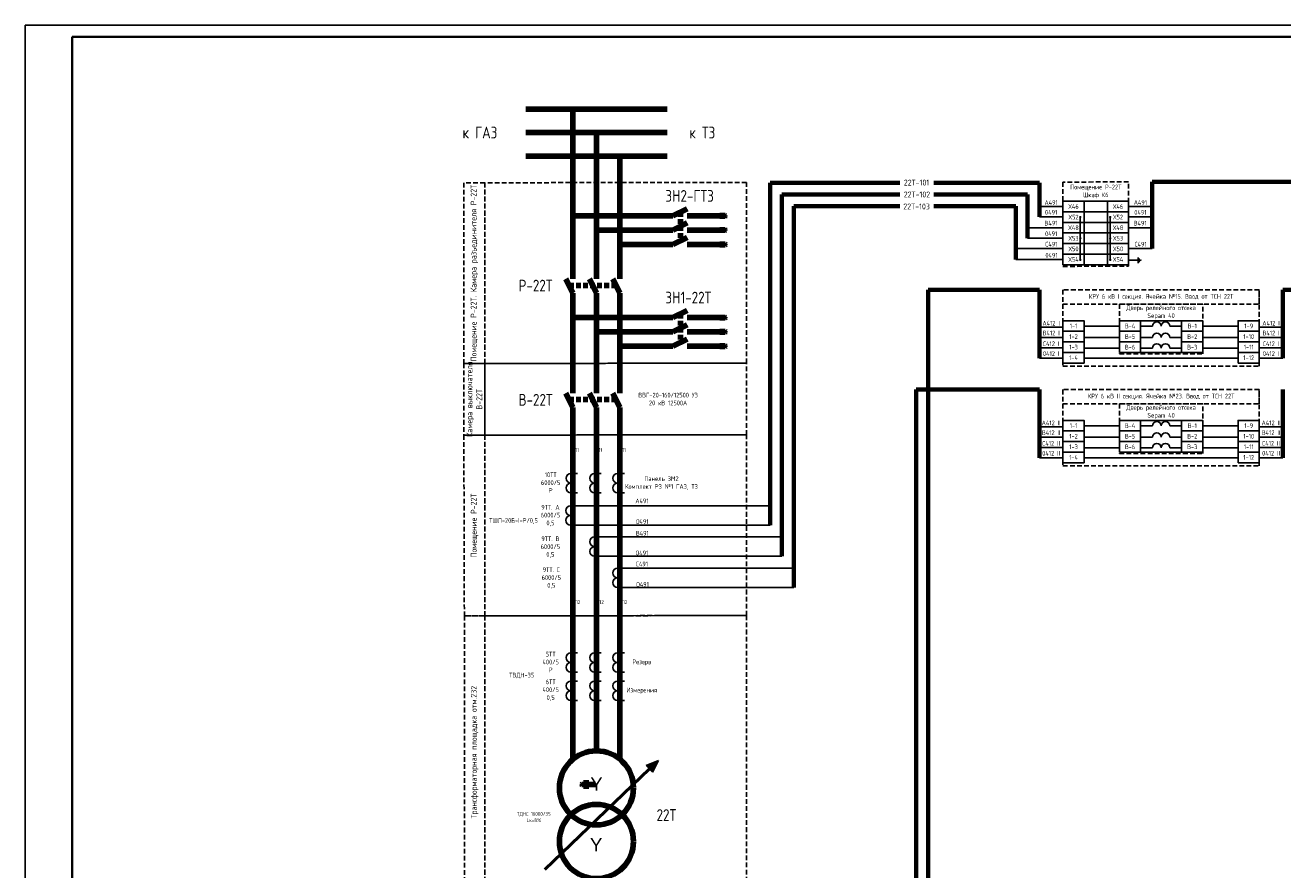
# Model space of a CAD drawing. Header units: millimetres. Extents: x 616 to 6446, y 2590 to 5711.
# Tile 3 of 50: x 1488 to 2022, y 3540 to 3899. Entities that reach past the tile are written whole.
import ezdxf
from ezdxf.enums import TextEntityAlignment as Align

# ---------------------------------------------------------------- set-up
doc = ezdxf.new("R2010")
doc.units = ezdxf.units.MM
doc.linetypes.add('JIS_02_2.0', pattern=[3, 2, -1])
doc.styles.add('SIMPLEX', font='GOST.ttf', dxfattribs={"height": 5})
doc.styles.get("Standard").update_dxf_attribs({"font": 'arial.ttf'})

msp = doc.modelspace()

# ---------------------------------------------------------------- hatches: boundary and pattern name
h = msp.add_hatch(color=256)
h.dxf.hatch_style = 1
h.paths.add_polyline_path([(1756.91, 3586.88), (1751.72, 3584.71), (1754.48, 3581.81)])

# ---------------------------------------------------------------- linework, layer by layer
at = {"lineweight": -2}
for p, q in [((2328.89, 3899.35), (1487.89, 3899.35)), ((1487.89, 3899.35), (1487.89, 3305.35))]:
    msp.add_line(p, q, dxfattribs=at)
at = {"lineweight": 40}
for p, q in [((1507.89, 3894.35), (1507.89, 3310.35)), ((2323.89, 3894.35), (1507.89, 3894.35))]:
    msp.add_line(p, q, dxfattribs=at)
at = {"color": 2, "lineweight": 100}
for p, q in [((1700.59, 3863.71), (1760.68, 3863.7)), ((1720.6, 3854.27), (1720.6, 3863.71)), ((1720.6, 3844.27), (1720.6, 3853.15)), ((1720.59, 3791.47), (1720.6, 3843.15)), ((1769.08, 3821.29), (1763.08, 3818.27)), ((1730.03, 3818.27), (1720.59, 3818.27)), ((1740.03, 3818.27), (1731.14, 3818.27)), ((1763.08, 3818.27), (1741.14, 3818.27)), ((1779.08, 3818.27), (1769.08, 3818.27)), ((1784.15, 3818.27), (1779.08, 3818.27)), ((1784.15, 3817.02), (1784.15, 3819.52)), ((1784.65, 3817.52), (1784.65, 3819.02)), ((1785.15, 3818.02), (1785.15, 3818.52)), ((1785.15, 3818.52), (1785.4, 3818.27)), ((1785.15, 3818.02), (1785.4, 3818.27)), ((1717.56, 3791.47), (1720.58, 3785.47)), ((1720.58, 3742.92), (1720.59, 3785.46)), ((1769.08, 3778.06), (1763.08, 3775.04)), ((1730.03, 3775.04), (1720.58, 3775.04)), ((1740.03, 3775.04), (1731.14, 3775.04)), ((1763.08, 3775.04), (1741.14, 3775.04)), ((1779.08, 3775.04), (1769.08, 3775.04)), ((1784.14, 3775.04), (1779.08, 3775.04)), ((1784.15, 3773.79), (1784.15, 3776.29)), ((1784.65, 3774.29), (1784.65, 3775.79)), ((1785.15, 3774.79), (1785.15, 3775.29)), ((1785.15, 3775.29), (1785.4, 3775.04)), ((1785.15, 3774.79), (1785.4, 3775.04)), ((1717.56, 3742.92), (1720.58, 3736.92)), ((1720.58, 3587.35), (1720.58, 3736.92))]:
    msp.add_line(p, q, dxfattribs=at)
at = {"color": 3, "lineweight": 100}
for p, q in [((1700.59, 3853.71), (1760.68, 3853.71)), ((1730.6, 3844.26), (1730.6, 3853.7)), ((1730.59, 3791.47), (1730.6, 3843.14)), ((1769.08, 3815.27), (1763.08, 3812.27)), ((1740.03, 3812.27), (1730.59, 3812.27)), ((1763.08, 3812.27), (1741.14, 3812.27)), ((1779.08, 3812.27), (1769.08, 3812.27)), ((1784.15, 3812.27), (1779.08, 3812.27)), ((1784.15, 3811.02), (1784.15, 3813.52)), ((1784.65, 3811.52), (1784.65, 3813.02)), ((1785.15, 3812.02), (1785.15, 3812.52)), ((1785.15, 3812.52), (1785.4, 3812.27)), ((1785.15, 3812.02), (1785.4, 3812.27)), ((1727.58, 3791.47), (1730.58, 3785.47)), ((1730.58, 3742.92), (1730.58, 3785.47)), ((1740.03, 3769.04), (1730.58, 3769.04)), ((1763.08, 3769.04), (1741.14, 3769.04)), ((1769.08, 3772.04), (1763.08, 3769.04)), ((1779.08, 3769.04), (1769.08, 3769.04)), ((1784.14, 3769.04), (1779.08, 3769.04)), ((1784.15, 3767.79), (1784.15, 3770.29)), ((1784.65, 3768.29), (1784.65, 3769.79)), ((1785.15, 3768.79), (1785.15, 3769.29)), ((1785.15, 3769.29), (1785.4, 3769.04)), ((1785.15, 3768.79), (1785.4, 3769.04)), ((1727.58, 3742.92), (1730.58, 3736.92)), ((1730.58, 3590.94), (1730.58, 3736.91))]:
    msp.add_line(p, q, dxfattribs=at)
at = {"color": 1, "lineweight": 100}
for p, q in [((1700.59, 3843.71), (1760.68, 3843.71)), ((1740.59, 3791.47), (1740.59, 3843.71)), ((1740.58, 3806.14), (1763.08, 3806.14)), ((1763.08, 3806.14), (1769.08, 3809.15)), ((1769.08, 3806.14), (1779.08, 3806.14)), ((1784.15, 3806.14), (1779.08, 3806.14)), ((1784.15, 3804.89), (1784.15, 3807.39)), ((1784.65, 3805.39), (1784.65, 3806.89)), ((1785.15, 3805.89), (1785.15, 3806.39)), ((1785.15, 3806.39), (1785.4, 3806.14)), ((1785.15, 3805.89), (1785.4, 3806.14)), ((1740.58, 3785.47), (1737.58, 3791.47)), ((1740.58, 3742.92), (1740.58, 3785.47)), ((1740.58, 3762.92), (1763.08, 3762.92)), ((1763.08, 3762.92), (1769.08, 3765.92)), ((1769.08, 3762.92), (1779.08, 3762.92)), ((1784.14, 3762.92), (1779.08, 3762.92)), ((1784.15, 3761.67), (1784.15, 3764.17)), ((1784.65, 3762.17), (1784.65, 3763.67)), ((1785.15, 3762.67), (1785.15, 3763.17)), ((1785.15, 3763.17), (1785.4, 3762.92)), ((1785.15, 3762.67), (1785.4, 3762.92)), ((1740.58, 3736.92), (1737.58, 3742.92)), ((1740.58, 3587.37), (1740.59, 3736.92))]:
    msp.add_line(p, q, dxfattribs=at)
at = {"lineweight": 70}
for p, q in [((1804.39, 3686.86), (1804.39, 3832.4)), ((1859.42, 3832.4), (1804.39, 3832.4)), ((1918.78, 3832.4), (1873.95, 3832.4)), ((1918.78, 3817.89), (1918.78, 3832.4)), ((1966.7, 3804.47), (1966.7, 3832.77)), ((2063.03, 3832.77), (1966.7, 3832.77)), ((1809.39, 3673.61), (1809.39, 3827.4)), ((1809.39, 3827.4), (1859.42, 3827.4)), ((1913.78, 3827.4), (1873.95, 3827.4)), ((1913.78, 3808.85), (1913.78, 3827.4)), ((1814.39, 3660.37), (1814.39, 3822.4)), ((1814.39, 3822.4), (1859.42, 3822.4)), ((1908.78, 3822.4), (1873.95, 3822.4)), ((1908.78, 3799.75), (1908.78, 3822.4)), ((1871.47, 3334.83), (1871.47, 3786.81)), ((1918.78, 3786.81), (1871.47, 3786.81)), ((1918.78, 3757.88), (1918.78, 3786.81)), ((2063.03, 3786.81), (2022.2, 3786.81)), ((2022.2, 3757.88), (2022.2, 3786.81)), ((1866.47, 3440.2), (1866.47, 3744.45)), ((1918.78, 3744.45), (1866.47, 3744.45)), ((1918.78, 3715.52), (1918.78, 3744.45)), ((2022.2, 3715.52), (2022.2, 3744.45))]:
    msp.add_line(p, q, dxfattribs=at)
for p, q in [((1928.78, 3822.22), (1918.78, 3822.22)), ((1937.78, 3824.52), (1947.7, 3824.52)), ((1966.7, 3822.22), (1956.7, 3822.22)), ((1928.78, 3817.89), (1918.78, 3817.89)), ((1936.16, 3817.81), (1936.16, 3799.61)), ((1948.87, 3817.78), (1948.87, 3799.59)), ((1966.7, 3817.89), (1956.7, 3817.89)), ((1928.78, 3813.27), (1913.78, 3813.27)), ((1966.7, 3813.27), (1956.7, 3813.27)), ((1928.78, 3804.47), (1908.78, 3804.47)), ((1928.78, 3808.85), (1913.78, 3808.85)), ((1966.7, 3804.47), (1956.7, 3804.47)), ((1928.78, 3799.75), (1908.78, 3799.75)), ((1960.73, 3799.4), (1956.7, 3799.4)), ((1960.73, 3798.15), (1960.73, 3800.65)), ((1961.23, 3798.65), (1961.23, 3800.15)), ((1961.73, 3799.15), (1961.73, 3799.65)), ((1961.73, 3799.65), (1961.98, 3799.4)), ((1961.73, 3799.15), (1961.98, 3799.4)), ((1937.78, 3797.52), (1947.7, 3797.52)), ((1961.78, 3773.75), (1979.2, 3773.75)), ((1928.78, 3770.94), (1918.78, 3770.94)), ((1937.78, 3771.4), (1952.78, 3771.4)), ((1966.78, 3771.4), (1961.78, 3771.4)), ((1974.2, 3771.4), (1979.2, 3771.4)), ((1988.2, 3771.4), (2003.2, 3771.4)), ((2022.2, 3770.94), (2012.2, 3770.94)), ((1928.78, 3766.61), (1918.78, 3766.61)), ((1928.78, 3762.21), (1918.78, 3762.21)), ((1937.78, 3766.61), (1952.78, 3766.61)), ((1937.78, 3762.11), (1952.78, 3762.11)), ((1966.78, 3766.61), (1961.78, 3766.61)), ((1966.78, 3762.11), (1961.78, 3762.11)), ((1974.2, 3766.61), (1979.2, 3766.61)), ((1974.2, 3762.11), (1979.2, 3762.11)), ((1988.2, 3766.61), (2003.2, 3766.61)), ((1988.2, 3762.11), (2003.2, 3762.11)), ((2022.2, 3766.61), (2012.2, 3766.61)), ((2022.2, 3762.21), (2012.2, 3762.21)), ((1928.78, 3757.88), (1918.78, 3757.88)), ((1937.78, 3757.88), (2003.2, 3757.88)), ((1961.78, 3760.25), (1979.2, 3760.25)), ((2022.2, 3757.88), (2012.2, 3757.88)), ((1961.78, 3731.4), (1979.2, 3731.4)), ((1928.78, 3728.58), (1918.78, 3728.58)), ((1928.78, 3724.25), (1918.78, 3724.25)), ((1937.78, 3729.05), (1952.78, 3729.05)), ((1937.78, 3724.25), (1952.78, 3724.25)), ((1966.78, 3729.04), (1961.78, 3729.04)), ((1966.78, 3724.25), (1961.78, 3724.25)), ((1974.2, 3729.04), (1979.2, 3729.04)), ((1974.2, 3724.25), (1979.2, 3724.25)), ((1988.2, 3729.05), (2003.2, 3729.05)), ((1988.2, 3724.25), (2003.2, 3724.25)), ((2022.2, 3728.58), (2012.2, 3728.58)), ((2022.2, 3724.25), (2012.2, 3724.25)), ((1928.78, 3719.85), (1918.78, 3719.85)), ((1937.78, 3719.75), (1952.78, 3719.75)), ((1966.78, 3719.75), (1961.78, 3719.75)), ((1974.2, 3719.75), (1979.2, 3719.75)), ((1988.2, 3719.75), (2003.2, 3719.75)), ((2022.2, 3719.85), (2012.2, 3719.85)), ((1928.78, 3715.52), (1918.78, 3715.52)), ((1937.78, 3715.52), (2003.2, 3715.52)), ((1961.78, 3717.9), (1979.2, 3717.9)), ((2022.2, 3715.52), (2012.2, 3715.52)), ((1719.75, 3708.86), (1722.59, 3708.86)), ((1729.84, 3708.86), (1732.67, 3708.86)), ((1739.63, 3708.86), (1742.46, 3708.86)), ((1719.75, 3700.61), (1722.59, 3700.61)), ((1729.84, 3700.61), (1732.67, 3700.61)), ((1739.63, 3700.61), (1742.46, 3700.61)), ((1719.66, 3695.1), (1722.49, 3695.1)), ((1722.49, 3695.1), (1804.39, 3695.1)), ((1719.66, 3686.86), (1722.49, 3686.86)), ((1722.49, 3686.86), (1804.39, 3686.86)), ((1729.84, 3681.86), (1732.67, 3681.86)), ((1732.67, 3681.86), (1809.39, 3681.86)), ((1729.84, 3673.61), (1732.67, 3673.61)), ((1732.67, 3673.61), (1809.39, 3673.61)), ((1739.63, 3668.61), (1742.46, 3668.61)), ((1742.46, 3668.61), (1814.39, 3668.61)), ((1739.63, 3660.37), (1742.46, 3660.37)), ((1742.46, 3660.37), (1814.39, 3660.37)), ((1719.75, 3632.61), (1722.59, 3632.61)), ((1729.84, 3632.61), (1732.67, 3632.61)), ((1739.63, 3632.61), (1742.46, 3632.61)), ((1719.75, 3624.37), (1722.59, 3624.37)), ((1729.84, 3624.37), (1732.67, 3624.37)), ((1739.63, 3624.37), (1742.46, 3624.37)), ((1719.75, 3620.61), (1722.59, 3620.61)), ((1729.84, 3620.61), (1732.67, 3620.61)), ((1739.63, 3620.61), (1742.46, 3620.61)), ((1719.75, 3612.37), (1722.59, 3612.37)), ((1729.84, 3612.37), (1732.67, 3612.37)), ((1739.63, 3612.37), (1742.46, 3612.37)), ((1751.72, 3584.71), (1756.91, 3586.88)), ((1754.48, 3581.81), (1756.91, 3586.88)), ((1751.72, 3584.71), (1754.48, 3581.81))]:
    msp.add_line(p, q)
at = {"linetype": 'JIS_02_2.0', "lineweight": 100}
for p, q in [((1766.37, 3819.92), (1766.37, 3807.79)), ((1718.93, 3788.75), (1738.94, 3788.75)), ((1766.37, 3776.7), (1766.37, 3764.56)), ((1718.93, 3740.2), (1738.94, 3740.2))]:
    msp.add_line(p, q, dxfattribs=at)
at = {"lineweight": 50}
msp.add_line((1708.63, 3540.46), (1753.1, 3583.26), dxfattribs=at)
at = {"lineweight": 100}
for p, q in [((1724.72, 3576.98), (1724.34, 3576.6)), ((1724.72, 3576.23), (1724.34, 3576.6)), ((1724.72, 3576.23), (1724.72, 3576.98)), ((1725.47, 3575.48), (1725.47, 3577.73)), ((1726.22, 3574.73), (1726.22, 3578.48)), ((1726.22, 3576.6), (1730.26, 3576.6))]:
    msp.add_line(p, q, dxfattribs=at)
at = {"color": 2, "lineweight": 100, "const_width": 0.45}
for points in [[(1720.32, 3863.71, 1), (1720.87, 3863.71, 1)], [(1720.59, 3817.99, 1), (1720.59, 3818.54, 1)], [(1720.58, 3774.76, 1), (1720.58, 3775.31, 1)]]:
    msp.add_lwpolyline(points, format="xyb", close=True, dxfattribs=at)
at = {"color": 3, "lineweight": 100, "const_width": 0.45}
for points in [[(1730.32, 3853.7, 1), (1730.87, 3853.7, 1)], [(1730.59, 3811.99, 1), (1730.59, 3812.54, 1)], [(1730.58, 3768.76, 1), (1730.58, 3769.31, 1)]]:
    msp.add_lwpolyline(points, format="xyb", close=True, dxfattribs=at)
at = {"color": 1, "lineweight": 100, "const_width": 0.45}
for points in [[(1740.32, 3843.71, 1), (1740.87, 3843.71, 1)], [(1740.58, 3805.87, 1), (1740.58, 3806.42, 1)], [(1740.58, 3762.64, 1), (1740.58, 3763.19, 1)]]:
    msp.add_lwpolyline(points, format="xyb", close=True, dxfattribs=at)
at = {"color": 32, "linetype": 'JIS_02_2.0', "true_color": 0xcd6928}
for points in [[(1674.2, 3832.37), (1674.27, 3755.56), (1683.21, 3755.56), (1683.21, 3832.37)], [(1794.39, 3832.51), (1683.21, 3832.37), (1683.21, 3755.56), (1794.39, 3755.7)], [(1956.7, 3832.77), (1928.78, 3832.63), (1928.78, 3796.81), (1956.7, 3796.95)], [(2012.2, 3786.81), (1928.78, 3786.81), (1928.78, 3754.45), (2012.2, 3754.45)], [(2012.2, 3786.81), (1928.78, 3786.81), (1928.78, 3780.79), (2012.2, 3780.79)], [(1988.2, 3780.79), (1952.78, 3780.79), (1952.78, 3759.61), (1988.2, 3759.61)], [(1674.27, 3755.56), (1674.27, 3725.11), (1683.21, 3725.12), (1683.21, 3755.56)], [(1794.39, 3755.7), (1683.21, 3755.56), (1683.21, 3725.12), (1794.39, 3725.26)], [(2012.2, 3744.45), (1928.78, 3744.45), (1928.78, 3712.1), (2012.2, 3712.1)], [(2012.2, 3744.45), (1928.78, 3744.45), (1928.78, 3738.43), (2012.2, 3738.43)], [(1988.2, 3738.43), (1952.78, 3738.43), (1952.78, 3717.25), (1988.2, 3717.25)], [(1674.27, 3725.11), (1674.48, 3648.3), (1683.21, 3648.3), (1683.21, 3725.12)], [(1794.39, 3725.26), (1683.21, 3725.12), (1683.21, 3648.31), (1794.39, 3648.45)], [(1674.48, 3648.3), (1674.48, 3532.44), (1683.21, 3532.45), (1683.21, 3648.31)], [(1794.39, 3648.44), (1683.21, 3648.3), (1683.21, 3532.44), (1794.39, 3532.44)]]:
    msp.add_lwpolyline(points, close=True, dxfattribs=at)
for points in [[(1928.78, 3820.02), (1937.78, 3820.02), (1937.78, 3824.52), (1928.78, 3824.52)], [(1937.78, 3820.02), (1947.7, 3820.02), (1947.7, 3824.52), (1937.78, 3824.52)], [(1947.7, 3820.02), (1956.7, 3820.02), (1956.7, 3824.52), (1947.7, 3824.52)], [(1928.78, 3815.52), (1937.78, 3815.52), (1937.78, 3820.02), (1928.78, 3820.02)], [(1928.78, 3811.02), (1937.78, 3811.02), (1937.78, 3815.52), (1928.78, 3815.52)], [(1937.78, 3811.02), (1947.7, 3811.02), (1947.7, 3815.52), (1937.78, 3815.52)], [(1947.7, 3815.52), (1956.7, 3815.52), (1956.7, 3820.02), (1947.7, 3820.02)], [(1947.7, 3811.02), (1956.7, 3811.02), (1956.7, 3815.52), (1947.7, 3815.52)], [(1928.78, 3806.52), (1937.78, 3806.52), (1937.78, 3811.02), (1928.78, 3811.02)], [(1947.7, 3806.52), (1956.7, 3806.52), (1956.7, 3811.02), (1947.7, 3811.02)], [(1928.78, 3802.02), (1937.78, 3802.02), (1937.78, 3806.52), (1928.78, 3806.52)], [(1937.78, 3802.02), (1947.7, 3802.02), (1947.7, 3806.52), (1937.78, 3806.52)], [(1947.7, 3802.02), (1956.7, 3802.02), (1956.7, 3806.52), (1947.7, 3806.52)], [(1928.78, 3797.52), (1937.78, 3797.52), (1937.78, 3802.02), (1928.78, 3802.02)], [(1947.7, 3797.52), (1956.7, 3797.52), (1956.7, 3802.02), (1947.7, 3802.02)], [(1928.78, 3769.25), (1937.78, 3769.25), (1937.78, 3773.75), (1928.78, 3773.75)], [(1952.78, 3769.25), (1961.78, 3769.25), (1961.78, 3773.75), (1952.78, 3773.75)], [(1979.2, 3769.25), (1988.2, 3769.25), (1988.2, 3773.75), (1979.2, 3773.75)], [(2003.2, 3769.25), (2012.2, 3769.25), (2012.2, 3773.75), (2003.2, 3773.75)], [(1928.78, 3764.75), (1937.78, 3764.75), (1937.78, 3769.25), (1928.78, 3769.25)], [(1952.78, 3764.75), (1961.78, 3764.75), (1961.78, 3769.25), (1952.78, 3769.25)], [(1979.2, 3764.75), (1988.2, 3764.75), (1988.2, 3769.25), (1979.2, 3769.25)], [(2003.2, 3764.75), (2012.2, 3764.75), (2012.2, 3769.25), (2003.2, 3769.25)], [(1928.78, 3760.25), (1937.78, 3760.25), (1937.78, 3764.75), (1928.78, 3764.75)], [(1952.78, 3760.25), (1961.78, 3760.25), (1961.78, 3764.75), (1952.78, 3764.75)], [(1979.2, 3760.25), (1988.2, 3760.25), (1988.2, 3764.75), (1979.2, 3764.75)], [(2003.2, 3760.25), (2012.2, 3760.25), (2012.2, 3764.75), (2003.2, 3764.75)], [(1928.78, 3755.75), (1937.78, 3755.75), (1937.78, 3760.25), (1928.78, 3760.25)], [(2003.2, 3755.75), (2012.2, 3755.75), (2012.2, 3760.25), (2003.2, 3760.25)], [(1928.78, 3726.9), (1937.78, 3726.9), (1937.78, 3731.4), (1928.78, 3731.4)], [(1952.78, 3726.9), (1961.78, 3726.9), (1961.78, 3731.4), (1952.78, 3731.4)], [(1979.2, 3726.9), (1988.2, 3726.9), (1988.2, 3731.4), (1979.2, 3731.4)], [(2003.2, 3726.9), (2012.2, 3726.9), (2012.2, 3731.4), (2003.2, 3731.4)], [(1928.78, 3722.4), (1937.78, 3722.4), (1937.78, 3726.9), (1928.78, 3726.9)], [(1952.78, 3722.4), (1961.78, 3722.4), (1961.78, 3726.9), (1952.78, 3726.9)], [(1979.2, 3722.4), (1988.2, 3722.4), (1988.2, 3726.9), (1979.2, 3726.9)], [(2003.2, 3722.4), (2012.2, 3722.4), (2012.2, 3726.9), (2003.2, 3726.9)], [(1928.78, 3717.9), (1937.78, 3717.9), (1937.78, 3722.4), (1928.78, 3722.4)], [(1952.78, 3717.9), (1961.78, 3717.9), (1961.78, 3722.4), (1952.78, 3722.4)], [(1979.2, 3717.9), (1988.2, 3717.9), (1988.2, 3722.4), (1979.2, 3722.4)], [(2003.2, 3717.9), (2012.2, 3717.9), (2012.2, 3722.4), (2003.2, 3722.4)], [(1928.78, 3713.4), (1937.78, 3713.4), (1937.78, 3717.9), (1928.78, 3717.9)], [(2003.2, 3713.4), (2012.2, 3713.4), (2012.2, 3717.9), (2003.2, 3717.9)]]:
    msp.add_lwpolyline(points, close=True)
at = {"const_width": 0.45}
for points in [[(1936.16, 3818.08, 1), (1936.16, 3817.53, 1)], [(1948.87, 3818.06, 1), (1948.87, 3817.51, 1)], [(1936.17, 3809.06, 1), (1936.17, 3808.51, 1)], [(1948.88, 3809.04, 1), (1948.88, 3808.49, 1)], [(1936.16, 3799.89, 1), (1936.16, 3799.34, 1)], [(1948.87, 3799.87, 1), (1948.87, 3799.32, 1)]]:
    msp.add_lwpolyline(points, format="xyb", close=True, dxfattribs=at)
at = {"lineweight": 50, "const_width": 0.45}
for points in [[(1720.58, 3716.92, 1), (1720.58, 3716.37, 1)], [(1730.58, 3716.92, 1), (1730.58, 3716.37, 1)], [(1740.58, 3716.92, 1), (1740.58, 3716.37, 1)], [(1720.58, 3652.19, 1), (1720.58, 3651.64, 1)], [(1730.58, 3652.19, 1), (1730.58, 3651.64, 1)], [(1740.58, 3652.19, 1), (1740.58, 3651.64, 1)], [(1720.58, 3641.92, 1), (1720.58, 3641.37, 1)], [(1730.58, 3641.92, 1), (1730.58, 3641.37, 1)], [(1740.58, 3641.92, 1), (1740.58, 3641.37, 1)]]:
    msp.add_lwpolyline(points, format="xyb", close=True, dxfattribs=at)
at = {"lineweight": 100}
for centre in [(1730.59, 3575.19), (1730.59, 3552.43)]:
    msp.add_circle(centre, 15.75, dxfattribs=at)
at = {"color": 2, "lineweight": 100}
for centre, start, end in [((1720.47, 3853.71), 282.5893, 77.4107), ((1720.47, 3843.71), 282.5893, 77.4107), ((1730.59, 3818.14), 12.5893, 167.4107), ((1740.59, 3818.14), 12.5893, 167.4107), ((1730.58, 3774.92), 12.5893, 167.4107), ((1740.58, 3774.92), 12.5893, 167.4107)]:
    msp.add_arc(centre, 0.571, start, end, dxfattribs=at)
at = {"color": 3, "lineweight": 100}
for centre, start, end in [((1730.47, 3843.7), 282.5893, 77.4107), ((1740.59, 3812.14), 12.5893, 167.4107), ((1740.58, 3768.92), 12.5893, 167.4107)]:
    msp.add_arc(centre, 0.571, start, end, dxfattribs=at)
for centre, radius, start, end in [((1968.64, 3771.4), 1.86, 0, 180), ((1972.35, 3771.4), 1.86, 0, 180), ((1968.64, 3766.61), 1.86, 0, 180), ((1972.35, 3766.61), 1.86, 0, 180), ((1968.64, 3762.11), 1.86, 0, 180), ((1972.35, 3762.11), 1.86, 0, 180), ((1968.64, 3729.04), 1.86, 0, 180), ((1972.35, 3729.04), 1.86, 0, 180), ((1968.64, 3724.25), 1.86, 0, 180), ((1972.35, 3724.25), 1.86, 0, 180), ((1968.64, 3719.75), 1.86, 0, 180), ((1972.35, 3719.75), 1.86, 0, 180), ((1719.75, 3706.8), 2.06, 90, 270), ((1729.84, 3706.8), 2.06, 90, 270), ((1739.63, 3706.8), 2.06, 90, 270), ((1719.75, 3702.67), 2.06, 90, 270), ((1729.84, 3702.67), 2.06, 90, 270), ((1739.63, 3702.67), 2.06, 90, 270), ((1719.66, 3693.04), 2.06, 90, 270), ((1719.66, 3688.92), 2.06, 90, 270), ((1729.84, 3679.8), 2.06, 90, 270), ((1729.84, 3675.67), 2.06, 90, 270), ((1739.63, 3666.55), 2.06, 90, 270), ((1739.63, 3662.43), 2.06, 90, 270), ((1719.75, 3630.55), 2.06, 90, 270), ((1719.75, 3626.43), 2.06, 90, 270), ((1729.84, 3630.55), 2.06, 90, 270), ((1729.84, 3626.43), 2.06, 90, 270), ((1739.63, 3630.55), 2.06, 90, 270), ((1739.63, 3626.43), 2.06, 90, 270), ((1719.75, 3618.55), 2.06, 90, 270), ((1729.84, 3618.55), 2.06, 90, 270), ((1739.63, 3618.55), 2.06, 90, 270), ((1719.75, 3614.43), 2.06, 90, 270), ((1729.84, 3614.43), 2.06, 90, 270), ((1739.63, 3614.43), 2.06, 90, 270)]:
    msp.add_arc(centre, radius, start, end)

# ---------------------------------------------------------------- texts
at = {"color": 4, "style": 'SIMPLEX'}
for s, p in [('22Т-101', (1866.58, 3831.19)), ('22Т-102', (1866.78, 3826.13)), ('22Т-103', (1866.62, 3821.04))]:
    msp.add_text(s, height=2.5, dxfattribs=at).set_placement(p, align=Align.CENTER)
at = {"style": 'SIMPLEX'}
for s, insert, char_height, width, attachment_point in [('к ГА3', (1673.71, 3853.72), 5, 13.956, 4), ('к Т3', (1770.06, 3853.71), 5, 13.956, 4), ('Помещение Р-22Т\\PШкаф К6', (1942.74, 3828.64), 2, 27.9202, 5), ('ЗН2-ГТ3', (1759.89, 3826.78), 5, 12.3276, 4), ('А491', (1923.78, 3823.96), 2, 10, 5), ('0491', (1923.78, 3819.79), 2, 10, 5), ('Х46', (1933.28, 3822.27), 2, 9, 5), ('Х46', (1952.2, 3822.27), 2, 9, 5), ('А491', (1961.7, 3823.96), 2, 10, 5), ('0491', (1961.7, 3819.79), 2, 10, 5), ('В491', (1923.69, 3815.19), 2, 10.1809, 5), ('Х52', (1933.28, 3817.77), 2, 9, 5), ('Х52', (1952.2, 3817.77), 2, 9, 5), ('В491', (1961.61, 3815.19), 2, 10.1809, 5), ('0491', (1923.78, 3810.69), 2, 10, 5), ('Х48', (1933.28, 3813.27), 2, 9, 5), ('Х53', (1933.28, 3808.77), 2, 9, 5), ('Х48', (1952.2, 3813.27), 2, 9, 5), ('Х53', (1952.2, 3808.77), 2, 9, 5), ('С491', (1923.85, 3806.26), 2, 10, 5), ('Х50', (1933.28, 3804.27), 2, 9, 5), ('Х50', (1952.2, 3804.27), 2, 9, 5), ('С491', (1961.77, 3806.26), 2, 10, 5), ('0491', (1923.94, 3801.52), 2, 10, 5), ('Х54', (1933.28, 3799.77), 2, 9, 5), ('Х54', (1952.2, 3799.77), 2, 9, 5), ('Р-22Т', (1697.53, 3788.67), 5, 12.3276, 4), ('ЗН1-22Т', (1759.89, 3783.56), 5, 12.3276, 4), ('КРУ 6 кВ I секция. Ячейка №15. Ввод от ТСН 22Т', (1970.49, 3783.8), 2, 83.4216, 5), ('Дверь релейного отсека\\PSepam 40', (1970.49, 3777.27), 2, 35.4216, 5), ('А412 I', (1923.78, 3772.68), 2, 10, 5), ('1-1', (1933.28, 3771.5), 2, 9, 5), ('В-4', (1957.28, 3771.5), 2, 9, 5), ('В-1', (1983.7, 3771.5), 2, 9, 5), ('1-9', (2007.7, 3771.5), 2, 9, 5), ('А412 I', (2017.2, 3772.68), 2, 10, 5), ('В412 I', (1923.78, 3768.5), 2, 10, 5), ('1-2', (1933.28, 3767), 2, 9, 5), ('В-5', (1957.28, 3767), 2, 9, 5), ('В-2', (1983.7, 3767), 2, 9, 5), ('1-10', (2007.7, 3767), 2, 9, 5), ('В412 I', (2017.2, 3768.5), 2, 10, 5), ('С412 I', (1923.78, 3763.95), 2, 10, 5), ('1-3', (1933.28, 3762.5), 2, 9, 5), ('В-6', (1957.28, 3762.5), 2, 9, 5), ('В-3', (1983.7, 3762.5), 2, 9, 5), ('1-11', (2007.7, 3762.5), 2, 9, 5), ('С412 I', (2017.2, 3763.95), 2, 10, 5), ('0412 I', (1923.78, 3759.77), 2, 10, 5), ('1-4', (1933.28, 3758), 2, 9, 5), ('1-12', (2007.7, 3758), 2, 9, 5), ('0412 I', (2017.2, 3759.77), 2, 10, 5), ('В-22Т', (1697.53, 3740.12), 5, 12.3276, 4), ('ВВГ-20-160/12500 У3 \\P20 кВ 12500А', (1761.03, 3740.45), 2, 24.0608, 5), ('КРУ 6 кВ II секция. Ячейка №23. Ввод от ТСН 22Т', (1970.49, 3741.44), 2, 83.4216, 5), ('Дверь релейного отсека\\PSepam 40', (1970.49, 3734.91), 2, 35.4216, 5), ('А412 II', (1923.78, 3730.32), 2, 10, 5), ('1-1', (1933.28, 3729.15), 2, 9, 5), ('В-4', (1957.28, 3729.15), 2, 9, 5), ('В-1', (1983.7, 3729.15), 2, 9, 5), ('1-9', (2007.7, 3729.15), 2, 9, 5), ('А412 II', (2017.2, 3730.32), 2, 10, 5), ('В412 II', (1923.78, 3726.15), 2, 10, 5), ('1-2', (1933.28, 3724.65), 2, 9, 5), ('В-5', (1957.28, 3724.65), 2, 9, 5), ('В-2', (1983.7, 3724.65), 2, 9, 5), ('1-10', (2007.7, 3724.65), 2, 9, 5), ('В412 II', (2017.2, 3726.15), 2, 10, 5), ('Л1', (1722.02, 3718.79), 1.6, 2.5247, 5), ('Л1', (1732.02, 3718.79), 1.6, 2.5247, 5), ('Л1', (1742.02, 3718.79), 1.6, 2.5247, 5), ('С412 II', (1923.78, 3721.59), 2, 10, 5), ('1-3', (1933.28, 3720.15), 2, 9, 5), ('В-6', (1957.28, 3720.15), 2, 9, 5), ('В-3', (1983.7, 3720.15), 2, 9, 5), ('1-11', (2007.7, 3720.15), 2, 9, 5), ('С412 II', (2017.2, 3721.59), 2, 10, 5), ('0412 II', (1923.78, 3717.42), 2, 10, 5), ('1-4', (1933.28, 3715.65), 2, 9, 5), ('1-12', (2007.7, 3715.65), 2, 9, 5), ('0412 II', (2017.2, 3717.42), 2, 10, 5), ('10ТТ\\P6000/5 \\PР', (1711.15, 3704.94), 2, 9, 5), ('Панель 3М2\\PКомплект РЗ №1 ГА3, Т3', (1758.21, 3704.73), 2, 31.4887, 5), ('А491', (1749.96, 3697.17), 2, 12, 5), ('9ТТ. А\\P6000/5 \\P0,5', (1711.05, 3690.9), 2, 9, 5), ('ТШЛ-20Б-I-Р/0,5', (1695.36, 3688.61), 2, 9, 5), ('О491', (1750.07, 3688.35), 2, 12, 5), ('9ТТ. В\\P6000/5 \\P0,5', (1711.02, 3677.49), 2, 9, 5), ('В491', (1750.09, 3683.42), 2, 12, 5), ('О491', (1749.94, 3675.05), 2, 12, 5), ('С491', (1749.93, 3670.36), 2, 12, 5), ('9ТТ. С\\P6000/5 \\P0,5', (1711.42, 3664.36), 2, 9, 5), ('О491', (1750.2, 3661.65), 2, 12, 5), ('Л2', (1722.48, 3654.16), 1.6, 2.5247, 5), ('Л2', (1732.48, 3654.16), 1.6, 2.5247, 5), ('Л2', (1742.47, 3654.16), 1.6, 2.5247, 5), ('5ТТ\\P400/5 \\PР', (1711.15, 3628.69), 2, 9, 5), ('Резерв', (1749.89, 3628.49), 2, 14.8523, 5), ('ТВДН-35', (1698.84, 3622.91), 2, 9, 5), ('6ТТ\\P400/5 \\P0,5', (1711.15, 3616.69), 2, 9, 5), ('Измерения', (1749.86, 3616.49), 2, 14.8021, 5), ('ТДНС 10000/35\\PLк=8%', (1704, 3562.79), 1.6, 19.8127, 5), ('22Т', (1756.14, 3563.65), 5, 12.3276, 4)]:
    msp.add_mtext(s, dxfattribs=dict(at, insert=insert, char_height=char_height, width=width, attachment_point=attachment_point))
at = {"char_height": 2.5, "attachment_point": 5, "rotation": 90, "style": 'SIMPLEX'}
for s, insert, width in [('Помещение Р-22Т. Камера разъединителя Р-22Т', (1678.74, 3793.97), 76.8134), ('Камера выключателя В-22Т', (1678.74, 3740.34), 30.4405), ('Помещение Р-22Т', (1678.81, 3686.7), 76.8095), ('Трансформаторная площадка отм.232', (1678.84, 3590.37), 115.8579)]:
    msp.add_mtext(s, dxfattribs=dict(at, insert=insert, width=width))
at = {"lineweight": 100, "char_height": 5.63, "width": 7.3377, "attachment_point": 5}
for insert in [(1730.61, 3576.89), (1730.48, 3551.03)]:
    msp.add_mtext('Y', dxfattribs=dict(at, insert=insert))

doc.saveas('drawing.dxf')
